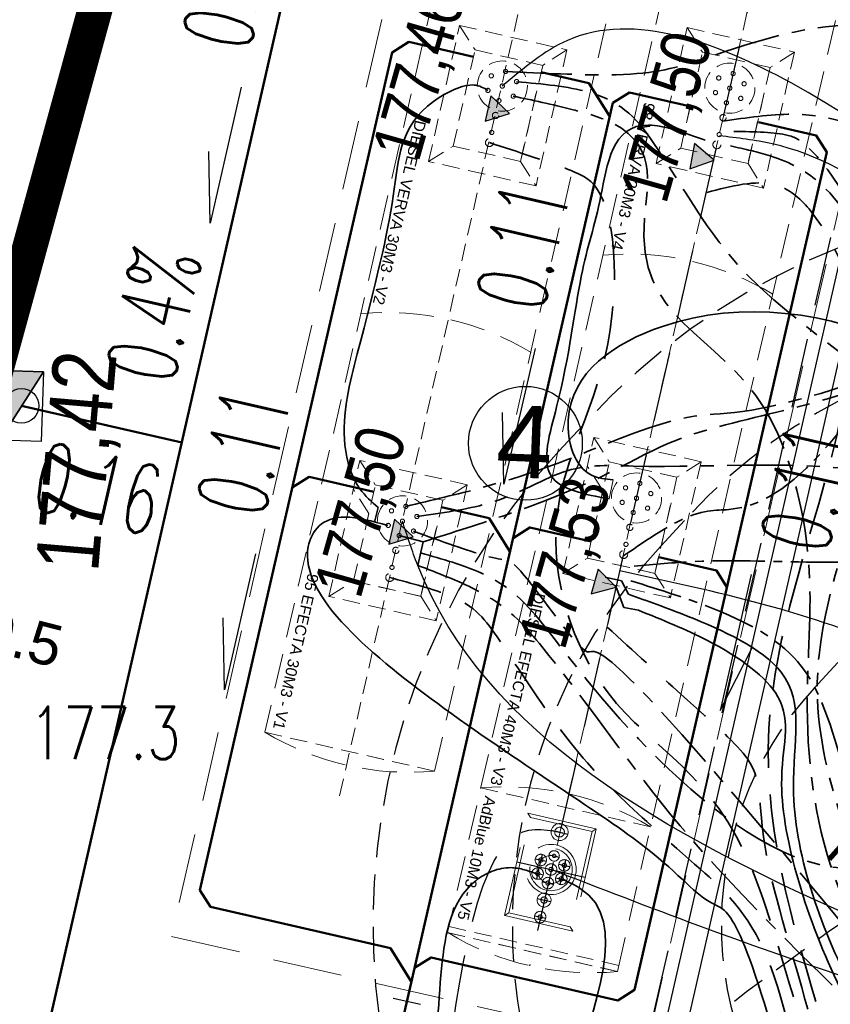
# Model space of a CAD drawing. Header units: metres. Extents: x 964 to 7125, y -212 to 9570.
# Tile 81 of 185: x 1914 to 1926, y 257 to 271. Entities that reach past the tile are written whole.
import ezdxf
from ezdxf import colors
from ezdxf.entities.mleader import LeaderData, LeaderLine
from ezdxf.enums import TextEntityAlignment as Align
from ezdxf.math import Vec2, Vec3

# ---------------------------------------------------------------- set-up
doc = ezdxf.new("R2010")
doc.units = ezdxf.units.M
for name, pattern in [('( Dashed )', [0.75, 0.5, -0.25]), ('2217', [2, 1.5, -0.5]), ('2218', [1, 0.5, -0.5]), ('ACISOTGL', [3, 2, -1]), ('CENTER', [50.8, 31.75, -6.35, 6.35, -6.35]), ('CENTER2', [1.125, 0.75, -0.125, 0.125, -0.125]), ('CIĄGłA', [0]), ('DASHDOT', [1, 0.5, -0.25, 0, -0.25]), ('DASHED', [0.75, 0.5, -0.25]), ('DASHEDX2', [38.1, 25.4, -12.7]), ('HIDDEN', [0.375, 0.25, -0.125]), ('HIDDENX2', [0.75, 0.5, -0.25])]:
    doc.linetypes.add(name, pattern=pattern)
for name, color, linetype, lineweight in [('- AGP-1_OPISY', 7, 'Continuous', 13), ('1_ELEMENTY PODSTAWOWE', 7, 'Continuous', 13), ('_IE', 240, 'Continuous', 9), ('_ON', 10, 'Continuous', 35), ('_Pb95', 94, 'Continuous', 35), ('_Pb98', 160, 'Continuous', 35), ('_U95', 30, 'Continuous', 35), ('_VRS', 210, 'Continuous', 35), ('AGP1_granica_opracow', 7, 'Continuous', 15), ('AGP1_HATCH', 7, 'Continuous', 5), ('AGP1_koncepcja', 6, 'Continuous', 50), ('AGP1_OPISY', 7, 'Continuous', 13), ('AGP1_WYMIARY', 7, 'Continuous', 15), ('AM_7', 4, 'Continuous', 25), ('AX1', 4, 'DASHDOT', 15), ('IS', 7, 'Continuous', 15), ('IS-KD-brudna', 96, 'Continuous', 50), ('IS-KD-brudna-studnie', 96, 'Continuous', 30), ('IS-KD-opis', 96, 'Continuous', 30), ('IS-KD-opis-rzedne', 96, 'Continuous', 30), ('opisy', 1, 'Continuous', 20), ('PODKŁAD MAPA', 7, 'Continuous', 9), ('ZBIORNIKI', 7, 'Continuous', 9), ('ZP_IE', 1, 'Continuous', 9)]:
    doc.layers.add(name, color=color, linetype=linetype, lineweight=lineweight)
for name, color, linetype in [('Dzialki', 7, 'Continuous'), ('Kontury', 7, 'Continuous'), ('OT_Rzedna', 7, 'Continuous'), ('T_wiata', 251, 'Continuous'), ('Uzytki', 7, 'Continuous'), ('WYMIARY', 9, 'Continuous'), ('ZP_strefy oddziaływania', 8, 'HIDDEN'), ('zz-odwodnienie', 5, 'Continuous')]:
    doc.layers.add(name, color=color, linetype=linetype)
doc.layers.add('HIDE', color=9, linetype='DASHED', lineweight=15, plot=False)
doc.layers.add('IS-viewport', color=254, linetype='Continuous', lineweight=0, plot=False)
doc.styles.add('ARIAL', font='arial.ttf')
doc.styles.add('IS-0.6', font='simplex.shx', dxfattribs={"width": 0.6})
doc.styles.get("Standard").update_dxf_attribs({"font": 'arial.ttf'})
doc.styles.add('STYL_ARIAL', font='simplex', dxfattribs={"width": 0.75, "oblique": 0.1})

# ---------------------------------------------------------------- blocks, each defined once
blk = doc.blocks.new('wiata KZT')
at = {"color": 18, "linetype": 'HIDDENX2', "lineweight": 30, "ltscale": 2, "true_color": 0x000000}
blk.add_lwpolyline([(1831.958, 315.809), (1837.796, 341.658), (1847.55, 339.455), (1841.711, 313.607), (1831.958, 315.809)], dxfattribs=at)
at = {"layer": 'T_wiata'}
for p, q in [((1832.202, 315.985), (1837.946, 341.42)), ((1838.173, 341.061), (1832.56, 316.211))]:
    blk.add_line(p, q, dxfattribs=at)
at = {"layer": 'opisy', "style": 'ARIAL', "width": 0.8}
blk.add_text('MPD', height=0.8, rotation=318.4708, dxfattribs=at).set_placement((1836.719, 328.418))
blk = doc.blocks.new('MDCP 20240606')
at = {"layer": 'Dzialki', "color": 251, "true_color": 0x636466, "const_width": 0.09}
blk.add_lwpolyline([(6592011.58, 5737997.44), (6592005.04, 5737973.66)], dxfattribs=at)
at = {"layer": 'Kontury', "color": 251, "linetype": '2217', "true_color": 0x636466, "const_width": 0.09}
blk.add_lwpolyline([(6592011.58, 5737997.44), (6592005.04, 5737973.66)], dxfattribs=at)
at = {"layer": 'Uzytki', "color": 251, "linetype": '2218', "true_color": 0x636466, "const_width": 0.09}
blk.add_lwpolyline([(6592005.04, 5737973.66), (6592011.58, 5737997.44)], dxfattribs=at)
at = {"layer": 'OT_Rzedna', "color": 251, "true_color": 0x636466, "style": 'STYL_ARIAL', "width": 0.75}
blk.add_text('177.3', height=0.75, dxfattribs=at).set_placement((6592007.885, 5737977.0358), align=Align.MIDDLE_LEFT)
blk = doc.blocks.new('dwa zbiorniki 60 i 60+adblue')
at = {"color": 18, "linetype": '( Dashed )', "lineweight": 18, "true_color": 0x000000}
for p, q in [((2615.767, 90.041), (2615.48, 77.645)), ((2617.979, 77.587), (2618.266, 89.983)), ((2618.966, 89.971), (2618.627, 75.354)), ((2621.127, 75.297), (2621.465, 89.913))]:
    blk.add_line(p, q, dxfattribs=at)
at = {"linetype": 'HIDDEN', "lineweight": 5}
for p, q in [((2619.342, 86.765, 0), (2619.386, 88.767, 0)), ((2619.386, 88.767, 0), (2620.965, 88.732, 0)), ((2619.386, 88.767, 0), (2619.673, 88.466, 0)), ((2620.965, 88.732, 0), (2620.669, 88.445, 0)), ((2620.965, 88.732, 0), (2620.922, 86.731, 0)), ((2619.643, 87.053, 0), (2619.673, 88.466, 0)), ((2619.673, 88.466, 0), (2620.669, 88.445, 0)), ((2620.669, 88.445, 0), (2620.634, 87.031, 0)), ((2616.138, 86.14), (2616.181, 88.141, 0)), ((2616.181, 88.141, 0), (2617.761, 88.107, 0)), ((2616.181, 88.141, 0), (2616.469, 87.841, 0)), ((2617.761, 88.107, 0), (2617.465, 87.819, 0)), ((2617.761, 88.107, 0), (2617.718, 86.105)), ((2619.643, 87.053, 0), (2619.664, 88.044, 0)), ((2620.656, 88.023, 0), (2620.634, 87.031, 0)), ((2616.438, 86.427, 0), (2616.469, 87.841, 0)), ((2616.469, 87.841, 0), (2617.465, 87.819, 0)), ((2617.465, 87.819, 0), (2617.43, 86.406)), ((2616.438, 86.427), (2616.46, 87.419)), ((2617.452, 87.398), (2617.43, 86.406)), ((2619.342, 86.765, 0), (2619.643, 87.053, 0)), ((2620.634, 87.031, 0), (2619.643, 87.053, 0)), ((2620.634, 87.031, 0), (2619.643, 87.053, 0)), ((2620.634, 87.031, 0), (2620.922, 86.731, 0)), ((2620.922, 86.731, 0), (2619.342, 86.765, 0)), ((2620.922, 86.731, 0), (2619.342, 86.765, 0)), ((2616.138, 86.14), (2616.438, 86.427)), ((2617.43, 86.406), (2616.438, 86.427)), ((2617.43, 86.406, 0), (2616.438, 86.427, 0)), ((2617.43, 86.406), (2617.718, 86.105)), ((2617.718, 86.105), (2616.138, 86.14)), ((2617.718, 86.105), (2616.138, 86.14)), ((2619.214, 80.735, 0), (2619.256, 82.737, 0)), ((2619.256, 82.737, 0), (2619.544, 82.437, 0)), ((2620.835, 82.704, 0), (2619.256, 82.737, 0)), ((2620.835, 82.704, 0), (2620.539, 82.416, 0)), ((2620.835, 82.704, 0), (2620.794, 80.702, 0)), ((2619.514, 81.023, 0), (2619.544, 82.437, 0)), ((2619.544, 82.437, 0), (2620.535, 82.416, 0)), ((2619.544, 82.437, 0), (2620.539, 82.416, 0)), ((2620.539, 82.416, 0), (2620.506, 81.002, 0)), ((2619.535, 82.015, 0), (2619.247, 82.315, 0)), ((2619.514, 81.023, 0), (2619.535, 82.015, 0)), ((2620.527, 81.994, 0), (2620.506, 81.002, 0)), ((2615.991, 79.738), (2616.032, 81.739, 0)), ((2616.032, 81.739, 0), (2616.32, 81.439, 0)), ((2617.612, 81.706, 0), (2616.032, 81.739, 0)), ((2617.612, 81.706, 0), (2617.316, 81.418, 0)), ((2617.612, 81.706, 0), (2617.57, 79.705)), ((2616.291, 80.026, 0), (2616.32, 81.439, 0)), ((2616.32, 81.439, 0), (2617.312, 81.419, 0)), ((2616.32, 81.439, 0), (2617.316, 81.418, 0)), ((2617.316, 81.418, 0), (2617.282, 80.005)), ((2616.311, 81.017), (2616.024, 81.317)), ((2616.291, 80.026), (2616.311, 81.017)), ((2617.303, 80.997), (2617.282, 80.005)), ((2619.214, 80.735, 0), (2619.514, 81.023, 0)), ((2620.506, 81.002, 0), (2619.514, 81.023, 0)), ((2620.51, 81.002, 0), (2619.514, 81.023, 0)), ((2620.506, 81.002, 0), (2620.794, 80.702, 0)), ((2620.794, 80.702, 0), (2619.214, 80.735, 0)), ((2620.794, 80.702, 0), (2619.214, 80.735, 0)), ((2615.991, 79.738), (2616.291, 80.026)), ((2617.282, 80.005), (2616.291, 80.026)), ((2617.286, 80.005, 0), (2616.291, 80.026, 0)), ((2617.282, 80.005), (2617.57, 79.705)), ((2617.57, 79.705), (2615.991, 79.738)), ((2617.57, 79.705), (2615.991, 79.738)), ((2617.979, 77.587), (2615.48, 77.645)), ((2615.48, 77.645), (2617.979, 77.587)), ((2618.677, 77.484), (2621.176, 77.426)), ((2618.627, 75.354), (2621.127, 75.297)), ((2621.129, 75.387), (2618.63, 75.444)), ((2618.63, 75.354), (2621.13, 75.297))]:
    blk.add_line(p, q, dxfattribs=at)
at = {"color": 18, "linetype": 'ACISOTGL', "ltscale": 0.5, "true_color": 0x000000}
blk.add_lwpolyline([(2615.139, 91.001), (2614.757, 74.505), (2621.755, 74.347), (2622.137, 90.842)], close=True, dxfattribs=at)
at = {"linetype": 'HIDDEN', "lineweight": 5}
for points in [[(2617.019, 90.714), (2616.714, 76.917)], [(2620.218, 90.643), (2619.913, 76.847)]]:
    blk.add_lwpolyline(points, dxfattribs=at)
for centre, radius in [((2620.16, 88.038), 0.36), ((2619.976, 88.149), 0.0305), ((2620.165, 88.253), 0.03), ((2620.349, 88.141), 0.0305), ((2620.16, 88.038), 0.0305), ((2619.972, 87.934), 0.0305), ((2620.344, 87.926), 0.0305), ((2616.956, 87.412, 0), 0.36), ((2620.155, 87.823), 0.03), ((2616.96, 87.627, 0), 0.03), ((2620.151, 87.605), 0.045), ((2616.772, 87.524, 0), 0.0305), ((2617.144, 87.516, 0), 0.0305), ((2616.767, 87.309, 0), 0.0305), ((2616.956, 87.412, 0), 0.0305), ((2617.14, 87.301, 0), 0.0305), ((2620.145, 87.355), 0.03), ((2616.951, 87.197, 0), 0.03), ((2620.142, 87.206), 0.057), ((2616.946, 86.979, 0), 0.045), ((2616.941, 86.729, 0), 0.03), ((2616.938, 86.58, 0), 0.057), ((2620.031, 82.009), 0.36), ((2620.035, 82.224), 0.03), ((2619.847, 82.12), 0.0305), ((2620.219, 82.112), 0.0305), ((2620.031, 82.005, 0), 0.0305), ((2619.842, 81.905), 0.0305), ((2620.026, 81.794), 0.03), ((2620.215, 81.897), 0.0305), ((2620.022, 81.576), 0.045), ((2616.807, 81.011, 0), 0.36), ((2616.812, 81.226, 0), 0.03), ((2620.016, 81.326), 0.03), ((2616.623, 81.122, 0), 0.0305), ((2616.996, 81.115, 0), 0.0305), ((2620.013, 81.177), 0.057), ((2616.807, 81.007), 0.0305), ((2616.619, 80.907, 0), 0.0305), ((2616.803, 80.796, 0), 0.03), ((2616.991, 80.9, 0), 0.0305), ((2616.798, 80.578, 0), 0.045), ((2616.793, 80.328, 0), 0.03), ((2616.79, 80.179, 0), 0.057)]:
    blk.add_circle(centre, radius, dxfattribs=at)
at = {"color": 18, "linetype": '( Dashed )', "lineweight": 18, "true_color": 0x000000}
for centre, start, end in [((2620.02, 81.491), 70.4944, 106.8542), ((2616.795, 79.973), 70.4944, 106.8542), ((2616.818, 81.421), 250.4946, 286.8539), ((2619.838, 73.65), 70.4946, 106.8539), ((2619.968, 79.131), 250.4946, 286.8539)]:
    blk.add_arc(centre, 4.006, start, end, dxfattribs=at)
at = {"layer": '1_ELEMENTY PODSTAWOWE', "color": 18, "linetype": 'ACISOTGL', "ltscale": 0.5, "true_color": 0x000000}
for p, q in [((2619.379, 75.76), (2619.412, 77.263)), ((2619.412, 77.263), (2620.418, 77.241)), ((2619.461, 77.212), (2619.412, 77.263)), ((2619.43, 75.808), (2619.461, 77.212)), ((2619.461, 77.212), (2620.367, 77.192)), ((2620.367, 77.192), (2620.336, 75.788)), ((2620.418, 77.241), (2620.385, 75.737))]:
    blk.add_line(p, q, dxfattribs=at)
for centre, radius in [((2619.912, 77.09), 0.122), ((2619.912, 77.09), 0.0697), ((2619.9, 76.54), 0.36), ((2619.9, 76.54), 0.304), ((2619.729, 76.644), 0.0825), ((2619.904, 76.74), 0.075), ((2620.075, 76.636), 0.0825), ((2619.729, 76.644), 0.0305), ((2619.9, 76.54), 0.0825), ((2619.724, 76.444), 0.0825), ((2619.724, 76.444), 0.0305), ((2619.9, 76.54), 0.0305), ((2620.071, 76.437), 0.0825), ((2620.071, 76.437), 0.0305), ((2619.895, 76.34), 0.0825), ((2619.895, 76.34), 0.03), ((2619.89, 76.09), 0.1), ((2619.89, 76.09), 0.045), ((2619.884, 75.84), 0.0825), ((2619.884, 75.84), 0.03)]:
    blk.add_circle(centre, radius, dxfattribs=at)
at = {"layer": 'AM_7', "color": 18, "linetype": 'ACISOTGL', "ltscale": 0.5, "true_color": 0x000000}
for p, q in [((2620.207, 90.142), (2619.875, 75.126)), ((2619.789, 77.093), (2620.034, 77.087)), ((2619.842, 77.092), (2619.981, 77.089)), ((2619.73, 76.727), (2619.727, 76.562)), ((2619.829, 76.742), (2619.979, 76.739)), ((2619.859, 76.741), (2619.949, 76.739)), ((2620.077, 76.719), (2620.073, 76.554)), ((2619.646, 76.646), (2619.811, 76.642)), ((2619.684, 76.645), (2619.774, 76.643)), ((2619.73, 76.689), (2619.728, 76.599)), ((2619.992, 76.638), (2620.157, 76.635)), ((2620.03, 76.637), (2620.12, 76.635)), ((2620.076, 76.681), (2620.074, 76.591)), ((2619.397, 76.551), (2620.402, 76.529)), ((2619.642, 76.446), (2619.807, 76.442)), ((2619.679, 76.445), (2619.769, 76.443)), ((2619.726, 76.527), (2619.722, 76.362)), ((2619.725, 76.489), (2619.723, 76.399)), ((2619.988, 76.438), (2620.153, 76.435)), ((2620.026, 76.437), (2620.116, 76.436)), ((2620.072, 76.519), (2620.069, 76.354)), ((2620.072, 76.481), (2620.07, 76.392)), ((2619.813, 76.342), (2619.978, 76.339)), ((2619.79, 76.093), (2619.99, 76.088)), ((2619.845, 76.091), (2619.935, 76.089)), ((2619.802, 75.842), (2619.967, 75.839)), ((2619.854, 75.841), (2619.914, 75.84))]:
    blk.add_line(p, q, dxfattribs=at)
at = {"layer": 'AX1', "color": 18, "linetype": 'ACISOTGL', "ltscale": 0.5, "true_color": 0x000000}
blk.add_circle((2619.9, 76.54), 0.2, dxfattribs=at)
at = {"layer": 'HIDE', "color": 18, "linetype": 'ACISOTGL', "ltscale": 0.5, "true_color": 0x000000}
for p, q in [((2620.367, 77.192), (2620.418, 77.241)), ((2619.43, 75.808), (2619.379, 75.76)), ((2620.385, 75.737), (2619.379, 75.76)), ((2620.336, 75.788), (2619.43, 75.808)), ((2620.336, 75.788), (2620.385, 75.737))]:
    blk.add_line(p, q, dxfattribs=at)
for centre, radius in [((2619.904, 76.74), 0.0241), ((2620.075, 76.636), 0.0305)]:
    blk.add_circle(centre, radius, dxfattribs=at)
at = {"linetype": 'HIDDEN', "lineweight": 5, "style": 'ARIAL'}
for s, rotation, p in [('98 VERVA 20M3 - V4', 268.8761, (2618.998, 87.602, 0.14)), ('DIESEL VERVA 30M3 - V2', 268.5562, (2615.829, 86.692)), ('DIESEL EFECTA 40M3 - V3', 268.5562, (2618.869, 80.396)), ('95 EFECTA 30M3 - V1', 268.8761, (2615.627, 80.01, 0.14)), ('AdBlue 10M3 - V5', 268.8761, (2618.759, 77.393, 0.14))]:
    blk.add_text(s, height=0.16, rotation=rotation, dxfattribs=at).set_placement(p)
blk = doc.blocks.new('d_wpust')
at = {"layer": 'zz-odwodnienie'}
blk.add_hatch(color=0, dxfattribs=at).paths.add_polyline_path([(-0.5, 0.6), (-0.5, 0), (0.5, 0)])
at = {"layer": 'zz-odwodnienie', "color": 0}
for p, q in [((-0.5, 0.6), (0.5, 0)), ((-0.5, 0), (-0.5, 0.6)), ((-0.5, 0.6), (0.5, 0.6)), ((0.5, 0.6), (0.5, 0)), ((0.5, 0), (-0.5, 0))]:
    blk.add_line(p, q, dxfattribs=at)
blk.add_lwpolyline([(-0.5, 0.6), (-0.5, 0), (0.5, 0)], close=True, dxfattribs=at)
blk = doc.blocks.new('d_rzędna')
at = {"layer": 'zz-odwodnienie'}
blk.add_hatch(color=0, dxfattribs=at).paths.add_polyline_path([(0, 0), (0.369, 0.639), (-0.369, 0.639)])
at = {"layer": 'zz-odwodnienie', "color": 0}
for p, q in [((-0.369, 0.639), (0, 0)), ((0.369, 0.639), (-0.369, 0.639)), ((-0.369, 0.639), (0, 0)), ((0.369, 0.639), (-0.369, 0.639)), ((0, 0), (0.369, 0.639)), ((0, 0), (0.369, 0.639))]:
    blk.add_line(p, q, dxfattribs=at)
blk = doc.blocks.new('opracowanie drogowe 20250115 konstantynów')
at = {"layer": 'zz-odwodnienie'}
for p, xscale, yscale, zscale, rotation in [((1921.224, 269.659, 0), 0.5, 0.5, 0.5, 77.18620604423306), ((1924.157, 268.987, 0), 0.4999999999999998, 0.4999999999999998, 0.4999999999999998, 79.26136379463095), ((1919.841, 263.586, 0), 0.5, 0.5, 0.5, 77.14573125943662), ((1922.753, 262.86, 0), 0.5, 0.5, 0.5, 74.81267792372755)]:
    blk.add_blockref('d_rzędna', p, dxfattribs=dict(at, xscale=xscale, yscale=yscale, zscale=zscale, rotation=rotation))
at = {"layer": 'zz-odwodnienie', "color": 5, "linetype": 'CIĄGłA', "lineweight": 0, "rotation": 268.1027122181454}
blk.add_blockref('d_wpust', (1913.918, 265.473), dxfattribs=at)
at = {"layer": 'zz-odwodnienie', "width": 5.78409, "attachment_point": 1}
for s, insert, char_height, rotation in [('{\\fArial Narrow|b0|i0|c238|p34;177,46}', (1919.241, 269.135), 0.7, 74.1295), ('{\\fArial Narrow|b0|i0|c238|p34;177,50}', (1922.794, 268.533, 0), 0.7, 74.1295), ('{\\fArial Narrow|b0|i0|c238|p34;177,42}', (1914.419, 263.141), 0.9, 85.0891), ('{\\fArial Narrow|b0|i0|c238|p34;177,50}', (1918.405, 262.866), 0.7, 74.1295), ('{\\fArial Narrow|b0|i0|c238|p34;177,53}', (1921.337, 262.132), 0.7, 74.1295)]:
    blk.add_mtext(s, dxfattribs=dict(at, insert=insert, char_height=char_height, rotation=rotation))
blk = doc.blocks.new('TP_20250415')
at = {"layer": '- AGP-1_OPISY', "color": 18, "linetype": 'CIĄGłA', "lineweight": 0, "true_color": 0x000000}
blk.add_line((-3.136, 13.797, 0), (-3.195, 13.525, 0), dxfattribs=at)
at = {"layer": '_ON'}
for p, q in [((-3.251, 12.402, 0), (-3.015, 12.35, 0)), ((-3.015, 12.35, 0), (-2.918, 12.156, 0)), ((-3.094, 12.256, 0), (-2.982, 11.968, 0)), ((-2.982, 11.968, 0), (-2.775, 11.927, 0))]:
    blk.add_line(p, q, dxfattribs=at)
at = {"layer": '_ON', "linetype": 'CENTER2'}
for points, knots in [([(-2.992, 12.705, 0), (-2.716, 12.892, 0), (-1.96, 13.403, 0), (-0.557, 13.186, 0), (0.852, 15.765, 0), (2.334, 17.077, 0), (2.88, 17.667, 0), (2.963, 17.756, 0)], [0, 0, 0, 0, 0.387073, 1.059327, 4.93339, 6.97011, 7.336506, 7.336506, 7.336506, 7.336506]), ([(-2.834, 12.559, 0), (-2.547, 12.585, 0), (-1.641, 12.669, 0), (0.165, 12.567, 0), (2.286, 12.717, 0), (2.124, 10.7, 0), (1.511, 10.103, 0), (1.207, 9.821, 0), (1.141, 9.759, 0)], [0, 0, 0, 0, 0.772324, 2.441721, 4.958799, 6.278748, 7.249556, 7.522109, 7.522109, 7.522109, 7.522109]), ([(-2.881, 12.349, 0), (-2.456, 12.216, 0), (-1.435, 11.897, 0), (-0.205, 11.182, 0), (0.36, 8.489, 0), (2.824, 4.494, 0), (6.33, 1.071, 0), (5.487, -1.918, 0), (4.683, -3.166, 0), (4.299, -3.578, 0), (4.181, -3.705, 0)], [0, 0, 0, 0, 1.319171, 3.166507, 5.396118, 11.67374, 16.088455, 18.878747, 20.04457, 20.564695, 20.564695, 20.564695, 20.564695])]:
    blk.add_open_spline(points, degree=3, knots=knots, dxfattribs=at)
at = {"layer": '_ON'}
for points, knots in [([(-2.918, 12.156, 0), (-2.645, 12.059, 0), (-1.945, 11.811, 0), (-0.25, 11.048, 0), (-0.797, 9.226, 0), (0.168, 6.365, 0), (2.062, 3.95, 0), (3.575, 1.925, 0), (3.675, -0.589, 0), (2.881, -1.734, 0), (2.586, -2.078, 0), (2.515, -2.16, 0)], [0, 0, 0, 0, 1.017628, 2.613121, 4.641164, 7.478472, 10.250982, 13.352045, 16.093368, 17.127803, 17.455054, 17.455054, 17.455054, 17.455054]), ([(-2.775, 11.927, 0), (-2.431, 11.788, 0), (-1.549, 11.431, 0), (-0.441, 10.593, 0), (-0.957, 9.438, 0), (-0.02, 6.389, 0), (1.627, 4.173, 0), (3.368, 1.965, 0), (3.478, -0.451, 0), (2.698, -1.564, 0), (2.403, -1.908, 0), (2.332, -1.99, 0)], [0, 0, 0, 0, 1.017628, 2.613121, 4.680725, 7.72363, 10.535635, 13.321454, 15.968978, 17.003412, 17.330663, 17.330663, 17.330663, 17.330663])]:
    blk.add_open_spline(points, degree=3, knots=knots, dxfattribs=at)
at = {"layer": '_ON', "linetype": 'DASHEDX2', "ltscale": 0.03}
blk.add_open_spline([(-3.223, 11.684, 0), (-2.844, 11.338, 0), (-1.821, 10.406, 0), (-0.879, 9.598, 0), (-1.188, 8.941, 0), (-0.095, 5.526, 0), (0.369, 3.033, 0), (0.47, 2.608, 0), (0.35, 0.633, 0), (-0.089, 0.347), (-0.255, 0.239, 0)], degree=3, knots=[0, 0, 0, 0, 1.065289, 2.875268, 5.881555, 8.068675, 10.915339, 12.355767, 13.387555, 14.012869, 14.012869, 14.012869, 14.012869], dxfattribs=at)
at = {"layer": '_Pb95', "linetype": 'CENTER', "ltscale": 0.03}
for points, knots in [([(-6.111, 13.417, 0), (-5.737, 13.505, 0), (-4.388, 13.824, 0), (-1.896, 14.912, 0), (-1.891, 14.525, 0), (1.25, 15.402, 0), (2.558, 16.508, 0), (3.141, 17.194, 0), (3.33, 17.416, 0)], [0, 0, 0, 0, 0.362259, 1.302797, 4.587579, 7.201837, 9.017133, 9.888157, 9.888157, 9.888157, 9.888157]), ([(-5.954, 13.271, 0), (-5.597, 13.321, 0), (-4.671, 13.451, 0), (-3.813, 14.045, 0), (-1.964, 13.926, 0), (0.014, 14.162, 0), (2.354, 13.494, 0), (2.781, 11.994, 0), (2.676, 10.689, 0), (1.971, 9.958, 0), (1.632, 9.564, 0), (1.507, 9.419, 0)], [0, 0, 0, 0, 0.641911, 1.66532, 2.641738, 6.352253, 7.8761, 9.243328, 10.623166, 11.614157, 12.189621, 12.189621, 12.189621, 12.189621]), ([(-6.001, 13.061, 0), (-5.607, 12.919, 0), (-4.677, 12.584, 0), (-4.609, 12.715, 0), (-2.75, 10.175, 0), (-4.785, 13.438, 0), (2.612, 4.452, 0), (3.21, 3.624, 0), (4.584, 2.243, 0), (5.373, 0.836, 0), (5.253, -0.925, 0), (4.653, -2.172, 0), (4.177, -2.969, 0), (3.913, -3.257, 0), (3.814, -3.365, 0)], [0, 0, 0, 0, 0.834438, 1.96548, 2.939565, 9.339221, 12.05416, 14.399699, 15.80133, 17.384105, 19.19243, 20.793283, 21.52445, 21.963632, 21.963632, 21.963632, 21.963632])]:
    blk.add_open_spline(points, degree=3, knots=knots, dxfattribs=at)
at = {"layer": '_Pb95', "linetype": 'DASHEDX2', "ltscale": 0.03}
blk.add_open_spline([(-6.343, 12.396, 0), (-6.027, 12.312, 0), (-5.19, 12.092, 0), (-4.846, 11.626, 0), (-3.826, 10.055, 0), (-3.078, 9.262, 0), (-2.149, 8.441, 0), (-0.834, 7.286, 0), (-0.261, 4.154, 0), (-0.134, 3.613, 0), (0.265, 1.612, 0), (-0.095, 1.04, 0), (-0.445, 0.734, 0), (-0.622, 0.579, 0)], degree=3, knots=[0, 0, 0, 0, 0.929582, 2.456971, 3.946562, 6.294892, 8.516908, 9.931081, 11.330328, 12.79894, 13.500651, 14.181164, 14.883188, 14.883188, 14.883188, 14.883188], dxfattribs=at)
at = {"layer": '_Pb98', "linetype": 'CENTER', "ltscale": 0.03}
for points, knots in [([(-4.68, 19.658, 0), (-4.142, 19.631, 0), (-2.782, 19.565, 0), (-1.85, 19.807, 0), (0.585, 20.719, 0), (2.366, 19.6, 0), (3.51, 18.8, 0), (4.182, 17.983, 0), (3.743, 17.54, 0), (3.597, 17.354, 0), (3.513, 17.246, 0)], [0, 0, 0, 0, 0.954474, 2.412549, 4.630491, 7.228265, 8.206741, 9.215917, 9.521081, 9.938168, 9.938168, 9.938168, 9.938168]), ([(-4.522, 19.511, 0), (-4.15, 19.477, 0), (-3.107, 19.38, 0), (-2.281, 18.312, 0), (-1.25, 16.248, 0), (2.251, 14.488, 0), (3.236, 11.442, 0), (2.404, 10.053, 0), (1.916, 9.503, 0), (1.691, 9.249, 0)], [0, 0, 0, 0, 0.742885, 2.08332, 4.974924, 9.816299, 12.261505, 13.454923, 14.477919, 14.477919, 14.477919, 14.477919]), ([(-4.57, 19.302, 0), (-4.296, 19.245, 0), (-3.893, 19.162, 0), (-2.441, 18.757, 0), (-3.193, 16.104, 0), (-1.041, 15.873, 0), (-0.192, 12.638, 0), (-0.449, 10.381, 0), (-0.096, 7.864, 0), (1.562, 5.51, 0), (3.02, 3.552, 0), (4.594, 2.017, 0), (5.208, 0.289, 0), (4.846, -1.267, 0), (4.204, -2.372, 0), (3.84, -2.895, 0), (3.631, -3.195, 0)], [0, 0, 0, 0, 0.489404, 0.721137, 2.157699, 6.644342, 8.91539, 11.007707, 13.613986, 16.252068, 19.515403, 20.964386, 22.799254, 24.722286, 25.535283, 26.632656, 26.632656, 26.632656, 26.632656])]:
    blk.add_open_spline(points, degree=3, knots=knots, dxfattribs=at)
at = {"layer": '_Pb98', "linetype": 'DASHEDX2', "ltscale": 0.03}
blk.add_open_spline([(-4.912, 18.637, 0), (-4.499, 18.502, 0), (-3.705, 18.242, 0), (-3.091, 17.91, 0), (-2.978, 15.682, 0), (-4.283, 13.179, 0), (-3.331, 10.188, 0), (-1.477, 9.614, 0), (-0.507, 6.173, 0), (-0.357, 5.843, 0), (0.377, 1.931, 0), (0.298, 1.301, 0), (0.033, 0.738, 0), (-0.252, 0.539, 0), (-0.439, 0.409, 0)], degree=3, knots=[0, 0, 0, 0, 1.005391, 1.931669, 5.141076, 7.132906, 10.081111, 14.210552, 16.004011, 18.408912, 19.227471, 20.187079, 20.531674, 21.185393, 21.185393, 21.185393, 21.185393], dxfattribs=at)
at = {"layer": '_U95', "color": 30, "linetype": 'CENTER', "ltscale": 0.03}
for points, knots in [([(-1.561, 18.943, 0), (-1.221, 18.994, 0), (-0.018, 19.175, 0), (1.154, 18.547, 0), (1.923, 17.222, 0), (2.678, 17.119, 0), (2.998, 17.36, 0), (3.102, 17.519, 0), (3.146, 17.586, 0)], [0, 0, 0, 0, 0.986668, 3.491513, 4.611763, 5.183302, 5.512222, 5.754201, 5.754201, 5.754201, 5.754201]), ([(-1.403, 18.797, 0), (-1.106, 18.792, 0), (-0.605, 18.784, 0), (0.335, 18.097, 0), (1.713, 14.638, 0), (2.676, 11.378, 0), (1.931, 10.156, 0), (1.482, 9.737, 0), (1.324, 9.589, 0)], [0, 0, 0, 0, 0.861394, 1.454194, 7.85186, 10.02868, 11.229513, 11.880056, 11.880056, 11.880056, 11.880056]), ([(-1.451, 18.588, 0), (-1.252, 18.544, 0), (-0.691, 18.42, 0), (0.781, 17.525, 0), (0.915, 14.578, 0), (-0.454, 11.287, 0), (0.193, 8.4, 0), (1.583, 5.924, 0), (3.503, 3.633, 0), (5.232, 1.841, 0), (5.852, -0.489, 0), (5.022, -2.078, 0), (4.461, -3.169, 0), (4.106, -3.45, 0), (3.998, -3.535, 0)], [0, 0, 0, 0, 0.486376, 1.371302, 6.448663, 9.583229, 11.568305, 15.076809, 18.02101, 20.53708, 22.48121, 24.754172, 25.694945, 26.104881, 26.104881, 26.104881, 26.104881])]:
    blk.add_open_spline(points, degree=3, knots=knots, dxfattribs=at)
at = {"layer": '_U95', "linetype": 'DASHEDX2', "ltscale": 0.03}
blk.add_open_spline([(-1.793, 17.922, 0), (-1.441, 18.013, 0), (-0.828, 18.171, 0), (1.364, 16.199, 0), (-1.791, 11.228, 0), (-0.255, 6.483, 0), (0.64, 3.349, 0), (0.628, 1.462, 0), (0.522, 0.426, 0), (0.128, 0.19, 0), (-0.072, 0.069)], degree=3, knots=[0, 0, 0, 0, 0.908524, 1.580091, 9.361206, 14.337645, 17.544989, 19.192673, 19.827115, 20.481782, 20.481782, 20.481782, 20.481782], dxfattribs=at)
at = {"layer": '_U95', "color": 4, "linetype": 'CENTER', "ltscale": 0.1}
for points in [[(-4.213, 8.136, 0), (-4.607, 8.233, 0), (-5.109, 8.045, 0), (-5.608, 6.691, 0), (-5.71, 5.062, 0), (-5.774, 1.954, 0), (-3.903, -1.399, 0), (-1.094, -2.664, 0), (0.151, -2.705, 0), (0.701, -1.844, 0), (0.861, -0.981, 0)], [(-3.881, 8.07, 0), (-3.608, 7.936, 0), (-3.72, 5.18, 0), (-3.94, 1.766, 0), (-3.12, -1.337, 0), (-1.392, -2.654, 0), (0.566, -3.021, 0), (1.273, -1.77, 0), (1.508, -1.63, 0)]]:
    blk.add_spline(points, degree=3, dxfattribs=at)
at = {"layer": '_VRS', "ltscale": 0.01}
for p, q in [((-6.562, 13.192, 0), (-6.511, 13.401, 0)), ((-6.368, 13.144, 0), (-6.368, 13.144, 0)), ((-6.207, 12.997, 0), (-5.863, 12.908, 0)), ((-5.863, 12.908, 0), (-5.94, 12.57, 0))]:
    blk.add_line(p, q, dxfattribs=at)
for points, knots in [([(-4.933, 19.385, 0), (-4.993, 19.42, 0), (-5.18, 19.533, 0), (-6.206, 19.027, 0), (-6.213, 17.973, 0), (-6.599, 16.386, 0), (-7.098, 14.511, 0), (-6.848, 13.7, 0), (-6.604, 13.483, 0), (-6.511, 13.401, 0)], [0, 0, 0, 0, 0.391453, 1.229096, 3.531415, 5.853382, 6.75258, 7.210409, 7.492248, 7.492248, 7.492248, 7.492248]), ([(-1.814, 18.67, 0), (-2.112, 18.778, 0), (-3.125, 19.144, 0), (-3.298, 17.694, 0), (-3.619, 16.868, 0), (-3.802, 15.217, 0), (-4.285, 13.726, 0), (-3.545, 13.589, 0), (-3.195, 13.525, 0)], [0, 0, 0, 0, 0.716799, 2.434573, 4.211981, 6.114723, 7.1088, 8.002373, 8.002373, 8.002373, 8.002373]), ([(-3.136, 13.797, 0), (-3.247, 13.809, 0), (-3.654, 13.852, 0), (-4.031, 15.149, 0), (-0.962, 17.215, 0), (4.505, 14.282, 0), (3.517, 10.086, 0), (3.038, 8.473, 0), (2.976, 8.264, 0)], [0, 0, 0, 0, 0.320715, 1.17713, 3.08359, 9.512386, 13.928721, 14.587692, 14.587692, 14.587692, 14.587692]), ([(-6.368, 13.144, 0), (-6.588, 13.203, 0), (-7.226, 13.375, 0), (-7.984, 12.402, 0), (-5.306, 10.221, 0), (-2.419, 8.48, 0), (-1.817, 7.643, 0), (-1.237, 7.601, 0), (-0.038, 2.758, 0), (-0.134, 1.287, 0), (-0.445, 1.07, 0), (-0.692, 0.85, 0), (-0.805, 0.749, 0)], [0, 0, 0, 0, 0.566995, 1.646117, 5.104748, 9.15205, 12.420132, 14.606012, 15.220616, 15.767428, 16.301848, 16.751081, 16.751081, 16.751081, 16.751081])]:
    blk.add_open_spline(points, degree=3, knots=knots, dxfattribs=at)
at = {"layer": '_VRS', "linetype": 'CENTER', "ltscale": 0.03}
for points, knots in [([(-5.863, 12.908, 0), (-5.437, 13.043, 0), (-3.129, 13.775, 0), (-2.66, 14.36, 0), (-0.378, 14.84, 0), (1.257, 15.368, 0), (2.774, 16.051, 0), (3.411, 16.838, 0), (3.644, 17.125, 0)], [0, 0, 0, 0, 0.628208, 3.40483, 5.078392, 6.852414, 8.768616, 9.867254, 9.867254, 9.867254, 9.867254]), ([(-5.899, 12.749, 0), (-5.589, 12.661, 0), (-4.67, 12.399, 0), (-3.839, 11.335, 0), (-2.314, 9.372, 0), (0.095, 7.817), (1.411, 8.637, 0), (1.714, 9, 0), (1.821, 9.128, 0)], [0, 0, 0, 0, 0.806834, 2.394397, 5.582584, 8.50317, 9.425961, 9.92773, 9.92773, 9.92773, 9.92773]), ([(-5.94, 12.57, 0), (-5.647, 12.458, 0), (-4.766, 12.122, 0), (-3.612, 10.789, 0), (-1.893, 8.145, 0), (1.791, 4.997, 0), (4.259, 1.973, 0), (4.862, -0.361, 0), (4.33, -2.122, 0), (3.61, -2.948, 0), (3.5, -3.074, 0)], [0, 0, 0, 0, 0.582404, 1.750037, 5.728876, 13.043005, 15.569504, 17.307114, 20.093754, 20.595371, 20.595371, 20.595371, 20.595371])]:
    blk.add_open_spline(points, degree=3, knots=knots, dxfattribs=at)
at = {"layer": 'AGP1_koncepcja', "color": 4, "linetype": 'DASHED', "lineweight": 30, "ltscale": 2}
blk.add_open_spline([(0.368, -0.339, 0), (-0.074, -0.722, 0), (-1.242, -1.738, 0), (-6.215, -0.992, 0), (-5.201, 8.992, 0), (-4.377, 8.833, 0), (-3.91, 8.743, 0)], degree=3, knots=[0, 0, 0, 0, 0.794851, 2.103539, 2.840654, 3.806503, 3.806503, 3.806503, 3.806503], dxfattribs=at)
blk = doc.blocks.new('*U131')
at = {"color": 0, "linetype": 'Continuous', "lineweight": -2}
blk.add_lwpolyline([(-0.07, 1.042), (-0.515, -0.908), (-0.536, 0.122)], dxfattribs=at)
at = {"layer": 'IS-viewport'}
blk.add_line((-0.223, -0.975), (0.223, 0.975), dxfattribs=at)
at = {"color": 0, "linetype": 'Continuous', "lineweight": -2, "style": 'IS-0.6', "width": 0.6}
blk.add_attdef('OPIS-P', (0.041, 1.529), '', height=1, rotation=77.143, dxfattribs=at)
blk.add_attdef('OPIS-POD', text='', height=1, rotation=77.143, dxfattribs=at).set_placement((0.292, -0.067), align=Align.TOP_CENTER)
blk.add_attdef('OPIS-L', text='', height=1, rotation=77.143, dxfattribs=at).set_placement((-0.626, -1.396), align=Align.RIGHT)
blk = doc.blocks.new('*U121')
at = {"color": 0, "linetype": 'Continuous', "lineweight": -2}
blk.add_lwpolyline([(-0.069, 1.042), (-0.516, -0.908), (-0.536, 0.123)], dxfattribs=at)
at = {"layer": 'IS-viewport'}
blk.add_line((-0.224, -0.975), (0.224, 0.975), dxfattribs=at)
at = {"color": 0, "linetype": 'Continuous', "lineweight": -2, "style": 'IS-0.6', "width": 0.6}
blk.add_attdef('OPIS-P', (0.043, 1.529), '', height=1, rotation=77.0827, dxfattribs=at)
blk.add_attdef('OPIS-POD', text='', height=1, rotation=77.0827, dxfattribs=at).set_placement((0.292, -0.067), align=Align.TOP_CENTER)
blk.add_attdef('OPIS-L', text='', height=1, rotation=77.0827, dxfattribs=at).set_placement((-0.628, -1.395), align=Align.RIGHT)
blk = doc.blocks.new('*U122')
at = {"color": 0, "linetype": 'Continuous', "lineweight": -2}
blk.add_lwpolyline([(0.516, 0.908), (0.069, -1.042), (0.536, -0.123)], dxfattribs=at)
at = {"layer": 'IS-viewport'}
blk.add_line((-0.224, -0.975), (0.224, 0.975), dxfattribs=at)
at = {"color": 0, "linetype": 'Continuous', "lineweight": -2, "style": 'IS-0.6', "width": 0.6}
blk.add_attdef('OPIS-P', (1.417, 1.214), '', height=1, rotation=77.0827, dxfattribs=at)
blk.add_attdef('OPIS-POD', text='', height=1, rotation=77.0827, dxfattribs=at).set_placement((-1.453, 0.333), align=Align.TOP_CENTER)
blk.add_attdef('OPIS-L', text='', height=1, rotation=77.0827, dxfattribs=at).set_placement((0.746, -1.71), align=Align.RIGHT)
blk = doc.blocks.new('_None', base_point=(2.5, 0))
blk = doc.blocks.new('IS-opis-studni-L-0.6')
at = {"color": 0, "linetype": 'Continuous', "lineweight": 15, "transparency": 16777216}
blk.add_line((-3.5, 0), (0, 0), dxfattribs=at)
at = {"color": 0, "linetype": 'Continuous', "lineweight": -2, "transparency": 16777216, "style": 'IS-0.6', "width": 0.6}
for p in [(-1.75, 0.25), (-1.75, -1.25), (-1.75, -2.5)]:
    blk.add_attdef('000,00', text='', height=1, dxfattribs=at).set_placement(p, align=Align.CENTER)
blk.add_attdef('S0', text='', height=1.25, dxfattribs=at).set_placement((-3.75, 0), align=Align.MIDDLE_RIGHT)
blk = doc.blocks.new('IE_20251212')
at = {"layer": '_IE', "color": 6, "lineweight": -3}
blk.add_spline([(0.61, -17.55), (-0.137, -20.031), (10.546, -30.987), (15.742, -42.543), (16.638, -43.864)], degree=3, dxfattribs=at)
at = {"layer": '_IE', "color": 3, "lineweight": -3}
for points in [[(16.828, -43.033), (8.014, -32.452), (2.077, -26.729), (-1.133, -26.118), (-2.069, -26.773, 0)], [(16.804, -43.136), (13.531, -39.872), (5.115, -29.952), (1.806, -27.603), (1.05, -27.487, 0)], [(16.75, -43.371), (2.938, -38.686), (-3.282, -33.651, 0), (-3.501, -33.018)], [(16.775, -43.263), (7.354, -37.284), (3.638, -34.898), (-0.381, -33.73)], [(16.737, -43.431), (9.168, -41.458), (0.752, -38.822), (-1.363, -38.016)]]:
    blk.add_spline(points, degree=3, dxfattribs=at)
blk = doc.blocks.new('IS_2025-10-21')
at = {"layer": 'IS-KD-brudna'}
for p, q in [((1918.911, 275.425), (1914.465, 255.945)), ((1914.218, 265.463), (1916.518, 264.938))]:
    blk.add_line(p, q, dxfattribs=at)
for points in [[(1920.705, 270.472), (1919.777, 270.685), (1919.537, 270.535), (1916.78, 258.514), (1916.93, 258.275), (1919.513, 257.682), (1919.813, 257.203)], [(1922.66, 269.614), (1922.359, 270.093), (1921.676, 270.25)], [(1919.637, 256.433), (1922.705, 269.809), (1922.944, 269.959), (1923.824, 269.757)], [(1924.795, 269.534), (1925.625, 269.344), (1925.775, 269.104), (1923.018, 257.084), (1922.778, 256.933), (1920.098, 257.548), (1919.858, 257.398)], [(1919.274, 264.231), (1918.345, 264.444), (1918.105, 264.294)], [(1921.228, 263.372), (1920.928, 263.852), (1920.244, 264.009)], [(1922.393, 263.516), (1921.513, 263.718), (1921.273, 263.567)], [(1924.343, 262.863), (1924.193, 263.103), (1923.363, 263.293)]]:
    blk.add_lwpolyline(points, dxfattribs=at)
at = {"layer": 'IS-KD-brudna-studnie'}
blk.add_line((1919.554, 256.965), (1919.944, 256.876), dxfattribs=at)
blk.add_circle((1914.218, 265.463), 0.25, dxfattribs=at)
at = {"layer": 'IS-KD-opis'}
ref = blk.add_blockref('*U131', (1917.443, 268.992), dxfattribs=at)
ref.add_attrib('OPIS-P', '0.25', (1917.485, 270.521), dxfattribs={"layer": '0', "color": 0, "linetype": 'Continuous', "lineweight": -2, "height": 1, "rotation": 77.143, "style": 'IS-0.6', "width": 0.6})
ref.add_attrib('OPIS-L', '0.4%', dxfattribs={"layer": '0', "color": 0, "linetype": 'Continuous', "lineweight": -2, "height": 1, "rotation": 77.143, "style": 'IS-0.6', "width": 0.6}).set_placement((1916.817, 267.596), align=Align.RIGHT)
ref = blk.add_blockref('*U121', (1921.658, 265.246), dxfattribs=at)
ref.add_attrib('OPIS-P', '0.11', (1921.701, 266.776), dxfattribs={"layer": '0', "color": 0, "linetype": 'Continuous', "lineweight": -2, "height": 1, "rotation": 77.0827, "style": 'IS-0.6', "width": 0.6})
ref = blk.add_blockref('*U121', (1917.647, 262.297), dxfattribs=at)
ref.add_attrib('OPIS-P', '0.11', (1917.69, 263.826), dxfattribs={"layer": '0', "color": 0, "linetype": 'Continuous', "lineweight": -2, "height": 1, "rotation": 77.0827, "style": 'IS-0.6', "width": 0.6})
ref = blk.add_blockref('*U122', (1924.176, 262.134), dxfattribs=at)
ref.add_attrib('OPIS-P', '0.11', (1925.779, 263.305), dxfattribs={"layer": '0', "color": 0, "linetype": 'Continuous', "lineweight": -2, "height": 1, "rotation": 77.0827, "style": 'IS-0.6', "width": 0.6})
at = {"layer": 'IS-KD-opis', "style": 'IS-0.6', "width": 0.6}
blk.add_text('0.16', height=1, rotation=347.143, dxfattribs=at).set_placement((1914.325, 263.99))
at = {"layer": 'IS-KD-opis'}
ml = blk.add_multileader_mtext('Standard', dxfattribs=at)
ml.set_content('z', color=256, style='IS-0.6')
ml.set_leader_properties(linetype='Continuous', lineweight=9)
ml.set_arrow_properties(name='NONE')
ml.build(insert=Vec2(0, 0))
ml.multileader.update_dxf_attribs({"has_dogleg": 0, "text_left_attachment_type": 6, "text_right_attachment_type": 6, "dogleg_length": 0, "arrow_head_size": 0.25})
ctx = ml.context
ctx.base_point, ctx.char_height, ctx.arrow_head_size, ctx.landing_gap_size, ctx.plane_origin = Vec3(1917.806, 258.775), 1, 0.25, 0.25, Vec3(1884.724, 254.927)
ctx.left_attachment, ctx.right_attachment, ctx.text_align_type = 6, 6, 2
notes = []
notes.append((ctx, [(1, (1, 1, 0), (1918.62, 258.775), (-1, 0), 0, [(0, [(1919.749, 256.921)], 0, [])])]))
ctx.mtext.insert, ctx.mtext.rotation, ctx.mtext.alignment, ctx.mtext.line_spacing_style, ctx.mtext.flow_direction = Vec3(1918.37, 259.975), 6.283185, 3, 2, 5
at = {"layer": 'IS-KD-opis-rzedne'}
ml = blk.add_multileader_block('Standard', dxfattribs=at)
ml.set_content('IS-opis-studni-L-0.6', color=256)
ml.set_attribute('S0', 'D10', width=0)
ml.set_attribute('000,00', '177,55', width=0)
ml.set_attribute('000,00', '176,02', width=0)
ml.set_attribute('000,00', '', width=0)
ml.set_leader_properties(linetype='Continuous', lineweight=9)
ml.set_arrow_properties(name='NONE')
ml.build(insert=Vec2(0, 0))
ml.multileader.update_dxf_attribs({"has_dogleg": 0, "text_left_attachment_type": 6, "text_right_attachment_type": 6, "dogleg_length": 0, "arrow_head_size": 5, "block_connection_type": 1})
ctx = ml.context
ctx.base_point, ctx.char_height, ctx.arrow_head_size, ctx.landing_gap_size, ctx.plane_origin = Vec3(1911.188, 261.175), 20, 5, 5, Vec3(1924.324, 253.219)
ctx.left_attachment, ctx.right_attachment, ctx.text_align_type, ctx.attachment_type = 6, 6, 2, 1
notes.append((ctx, [(0, (1, 1, 0), (1911.188, 261.175), (-1, 0), 0, [(0, [(1919.525, 255.946)], 0, [])])]))
ctx.block.insert = Vec3(1911.188, 261.175)
for ctx, leaders in notes:
    for number, flags, end, landing, length, lines in leaders:
        leader = LeaderData()
        leader.index, (leader.has_last_leader_line, leader.has_dogleg_vector, leader.attachment_direction) = number, flags
        leader.last_leader_point, leader.dogleg_vector, leader.dogleg_length = Vec3(end), Vec3(landing), length
        for number, points, colour, breaks in lines:
            line = LeaderLine()
            line.index, line.vertices, line.color, line.breaks = number, Vec3.list(points), colors.encode_raw_color(colour), breaks
            leader.lines.append(line)
        ctx.leaders.append(leader)
blk = doc.blocks.new('A$C273a521e')
at = {"layer": 'IS'}
blk.add_blockref('IS_2025-10-21', (-1902.907, -313.015), dxfattribs=at)

msp = doc.modelspace()

# ---------------------------------------------------------------- hatches: boundary and pattern name
at = {"layer": 'AGP1_HATCH', "transparency": 33554625}
h = msp.add_hatch(dxfattribs=at)
h.set_pattern_fill('GRASS', color=64, scale=0.02)
edge = h.paths.add_edge_path()
edge.add_line((1918.027, 281.175), (1917.733, 280.104))
edge.add_arc((1955.219, 442.4), 166.569, 256.99439, 258.15001)
edge.add_line((1921.014, 279.381), (1921.294, 279.32))
edge.add_line((1921.294, 279.32), (1921.412, 279.868))
edge.add_line((1921.412, 279.868), (1923.034, 279.518))
edge.add_line((1923.034, 279.518), (1922.916, 278.971))
edge.add_line((1922.916, 278.971), (1933.465, 276.699))
edge.add_line((1933.465, 276.699), (1934.496, 277.431))
edge.add_line((1934.496, 277.431), (1918.027, 281.175))
edge = h.paths.add_edge_path()
edge.add_line((1934.496, 277.431), (1933.465, 276.699))
edge.add_line((1933.465, 276.699), (1961.673, 270.625))
edge.add_arc((1959.178, 261.982), 8.996, -9.9, 73.8971, ccw=False)
edge.add_line((1968.04, 260.435), (1961.28, 230.82))
edge.add_line((1961.28, 230.82), (1960.644, 230.965))
edge.add_line((1960.644, 230.965), (1959.265, 224.923))
edge.add_line((1959.265, 224.923), (1955.033, 225.889))
edge.add_line((1955.033, 225.889), (1956.408, 231.912))
edge.add_line((1956.408, 231.912), (1953.023, 230.989))
edge.add_line((1953.023, 230.989), (1949.226, 231.856))
edge.add_line((1949.226, 231.856), (1948.815, 230.055))
edge.add_line((1948.815, 230.055), (1944.094, 231.129))
edge.add_line((1944.094, 231.129), (1944.506, 232.933))
edge.add_line((1944.506, 232.933), (1938.433, 234.319))
edge.add_line((1938.433, 234.319), (1936.698, 235.491))
edge.add_arc((1936.199, 234.803), 0.85, 53.9932, 167.1431)
edge.add_line((1935.37, 234.992), (1934.079, 229.338))
edge.add_line((1934.079, 229.338), (1929.936, 230.283))
edge.add_line((1929.936, 230.283), (1930.303, 231.892))
edge.add_line((1930.303, 231.892), (1911.146, 236.264))
edge.add_line((1911.146, 236.264), (1911.146, 236.264))
edge.add_line((1911.146, 236.264), (1911.58, 238.166))
edge.add_line((1911.58, 238.166), (1907.68, 239.056))
edge.add_line((1907.68, 239.056), (1908.392, 242.175))
edge.add_line((1908.392, 242.175), (1913.603, 262.804))
edge.add_arc((1910.839, 263.502), 2.85, 345.8235, 357.6929)
edge.add_line((1913.687, 263.387), (1913.781, 265.726))
edge.add_line((1913.781, 265.726), (1905.257, 234.685))
edge.add_line((1905.257, 234.685), (1959.667, 222.315))
edge.add_line((1959.667, 222.315), (1970.727, 269.195))
edge.add_line((1970.727, 269.195), (1934.496, 277.431))

# ---------------------------------------------------------------- linework, layer by layer
at = {"layer": '- AGP-1_OPISY', "color": 160, "linetype": 'CIĄGłA', "lineweight": 0, "true_color": 0x2e2eff}
msp.add_lwpolyline([(1918.027, 281.175), (1911.487, 257.395), (1905.257, 234.685)], dxfattribs=at)
at = {"layer": 'AGP1_granica_opracow', "lineweight": 35}
msp.add_lwpolyline([(1913.476, 264.625), (1918.027, 281.175), (1918.091, 281.405), (1914.874, 282.39), (1910.751, 286.206), (1909.782, 287.632), (1907.085, 288.956), (1905.685, 291.593, -0.115374), (1906.72, 294.608), (1904.69, 295.794), (1902.066, 291.31), (1898.383, 285.01)], format="xyb", dxfattribs=at)
at = {"layer": 'AGP1_granica_opracow', "color": 5, "linetype": 'CENTER2', "lineweight": 9, "ltscale": 5, "const_width": 0.5}
msp.add_lwpolyline([(1970.727, 269.195), (1918.027, 281.175), (1905.257, 234.685), (1959.667, 222.315), (1970.727, 269.195)], dxfattribs=at)
at = {"layer": 'AGP1_OPISY', "linetype": 'Continuous', "lineweight": 30}
msp.add_circle((1921.45, 264.926), 0.817, dxfattribs=at)
at = {"layer": 'ZP_strefy oddziaływania', "ltscale": 2}
for points in [[(1921.928, 264.811), (1922.335, 265.251, -0.414214), (1936.467, 265.787), (1937.177, 265.129, -0.414214), (1937.713, 250.997), (1937.305, 250.557, -0.414214), (1923.173, 250.021), (1922.463, 250.679, -0.414214)], [(1923.394, 263.451), (1923.802, 263.891, -0.414214), (1935.108, 264.32), (1935.817, 263.662, -0.414214), (1936.246, 252.357), (1935.838, 251.917, -0.414214), (1924.532, 251.488), (1923.823, 252.146, -0.414214)], [(1925.594, 261.412), (1926.002, 261.852, -0.414214), (1933.068, 262.12), (1933.778, 261.462, -0.414214), (1934.046, 254.396), (1933.638, 253.956, -0.414214), (1926.572, 253.688), (1925.862, 254.346, -0.414214)], [(1978.757, 222.935), (1979.213, 224.907, 0.414214), (1956.748, 260.898), (1949.71, 262.526, 0.414214), (1913.719, 240.061), (1913.263, 238.089, 0.414214), (1935.728, 202.099), (1942.766, 200.47, 0.414214)]]:
    msp.add_lwpolyline(points, format="xyb", close=True, dxfattribs=at)
at = {"layer": 'ZP_strefy oddziaływania', "ltscale": 2, "elevation": 0}
msp.add_lwpolyline([(1953.743, 260.857), (1952.183, 261.213, 0.414214), (1916.259, 238.641), (1916.115, 238.007, 0.414214), (1938.687, 202.083), (1940.247, 201.727, 0.414214), (1976.17, 224.3), (1976.315, 224.933, 0.414214)], format="xyb", close=True, dxfattribs=at)

# ---------------------------------------------------------------- block references
at = {"linetype": 'CIĄGłA', "lineweight": 5, "rotation": 359.8705193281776}
msp.add_blockref('wiata KZT', (88.271, -65.236), dxfattribs=at)
at = {"layer": '_IE'}
msp.add_blockref('IE_20251212', (1923.187, 296.825), dxfattribs=at)
at = {"layer": 'PODKŁAD MAPA', "linetype": 'ByBlock'}
msp.add_blockref('MDCP 20240606', (-6590093.553, -5737716.265), dxfattribs=at)
at = {"layer": 'WYMIARY', "color": 3}
msp.add_blockref('A$C273a521e', (1902.907, 313.015), dxfattribs=at)
at = {"layer": 'ZBIORNIKI', "color": 6, "linetype": 'CIĄGłA', "lineweight": 0, "rotation": 348.4102262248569}
msp.add_blockref('dwa zbiorniki 60 i 60+adblue', (-660.042, 710.177), dxfattribs=at)
at = {"layer": 'ZP_IE'}
msp.add_blockref('TP_20250415', (1925.846, 250.604, 0), dxfattribs=at)
at = {"layer": 'zz-odwodnienie'}
msp.add_blockref('opracowanie drogowe 20250115 konstantynów', (0, 0), dxfattribs=at)

# ---------------------------------------------------------------- texts
at = {"layer": 'AGP1_OPISY', "linetype": 'Continuous', "lineweight": 30, "insert": (1921.057, 265.483), "char_height": 1.037, "width": 0.84164, "attachment_point": 1, "rotation": 357.7301, "style": 'ARIAL'}
msp.add_mtext('4', dxfattribs=at)
at = {"layer": 'AGP1_WYMIARY', "color": 7, "insert": (1914.222, 262.132), "char_height": 0.6, "attachment_point": 5, "rotation": 345.8235, "style": 'ARIAL'}
msp.add_mtext('\\A1;0.5', dxfattribs=at)

doc.saveas('drawing.dxf')
